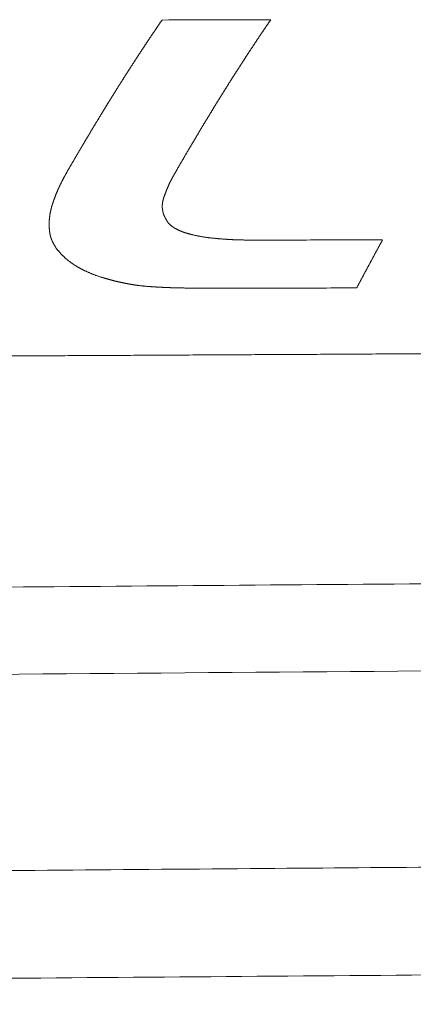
# Model space of a CAD drawing. Header units: millimetres. Extents: x 0 to 594, y 0 to 420.
# Tile 29 of 256: x 228.36 to 232.89, y 48.97 to 60.31. Entities that reach past the tile are written whole.
import ezdxf

# ---------------------------------------------------------------- set-up
doc = ezdxf.new("R2010")
doc.units = ezdxf.units.MM
doc.layers.add('1', color=7, linetype='Continuous', true_color=0xffffff)

msp = doc.modelspace()

# ---------------------------------------------------------------- linework, layer by layer
at = {"layer": '1', "color": 155, "linetype": 'Continuous', "lineweight": 13}
for points, knots in [([(229.998, 60.304), (229.996, 60.301), (229.992, 60.296), (229.986, 60.287), (229.98, 60.278), (229.974, 60.27), (229.968, 60.261), (229.962, 60.252), (229.956, 60.243), (229.95, 60.235), (229.944, 60.226), (229.938, 60.217), (229.932, 60.208), (229.926, 60.2), (229.921, 60.191), (229.915, 60.182), (229.909, 60.173), (229.903, 60.164), (229.897, 60.156), (229.891, 60.147), (229.885, 60.138), (229.879, 60.129), (229.873, 60.12), (229.867, 60.111), (229.861, 60.102), (229.855, 60.094), (229.849, 60.085), (229.843, 60.076), (229.837, 60.067), (229.831, 60.058), (229.825, 60.049), (229.819, 60.04), (229.813, 60.031), (229.807, 60.022), (229.801, 60.013), (229.796, 60.004), (229.79, 59.995), (229.784, 59.986), (229.778, 59.977), (229.772, 59.968), (229.766, 59.959), (229.76, 59.95), (229.754, 59.941), (229.748, 59.932), (229.742, 59.923), (229.736, 59.914), (229.73, 59.905), (229.724, 59.896), (229.718, 59.886), (229.712, 59.877), (229.706, 59.868), (229.7, 59.859), (229.694, 59.85), (229.688, 59.841), (229.683, 59.832), (229.677, 59.822), (229.671, 59.813), (229.665, 59.804), (229.659, 59.795), (229.653, 59.786), (229.647, 59.776), (229.641, 59.767), (229.635, 59.758), (229.629, 59.749), (229.623, 59.739), (229.617, 59.73), (229.611, 59.721), (229.605, 59.712), (229.599, 59.702), (229.593, 59.693), (229.587, 59.684), (229.581, 59.674), (229.575, 59.665), (229.57, 59.656), (229.564, 59.646), (229.558, 59.637), (229.552, 59.628), (229.546, 59.618), (229.54, 59.609), (229.534, 59.6), (229.528, 59.59), (229.522, 59.581), (229.516, 59.571), (229.51, 59.562), (229.504, 59.553), (229.498, 59.543), (229.492, 59.534), (229.486, 59.524), (229.48, 59.515), (229.474, 59.505), (229.468, 59.496), (229.463, 59.486), (229.457, 59.477), (229.451, 59.467), (229.445, 59.458), (229.439, 59.448), (229.433, 59.439), (229.427, 59.429), (229.421, 59.42), (229.415, 59.41), (229.409, 59.401), (229.403, 59.391), (229.397, 59.381), (229.391, 59.372), (229.385, 59.362), (229.379, 59.353), (229.373, 59.343), (229.367, 59.333), (229.362, 59.324), (229.356, 59.314), (229.35, 59.305), (229.344, 59.295), (229.338, 59.285), (229.332, 59.275), (229.326, 59.266), (229.32, 59.256), (229.314, 59.246), (229.308, 59.237), (229.302, 59.227), (229.296, 59.217), (229.29, 59.207), (229.284, 59.198), (229.278, 59.188), (229.272, 59.178), (229.267, 59.168), (229.261, 59.159), (229.255, 59.149), (229.249, 59.139), (229.243, 59.129), (229.237, 59.119), (229.231, 59.11), (229.225, 59.1), (229.219, 59.09), (229.213, 59.08), (229.207, 59.07), (229.201, 59.06), (229.195, 59.05), (229.189, 59.041), (229.183, 59.031), (229.177, 59.021), (229.172, 59.011), (229.166, 59.001), (229.16, 58.991), (229.154, 58.981), (229.148, 58.971), (229.142, 58.961), (229.136, 58.951), (229.13, 58.941), (229.124, 58.931), (229.118, 58.921), (229.112, 58.911), (229.106, 58.901), (229.1, 58.891), (229.094, 58.881), (229.088, 58.871), (229.082, 58.861), (229.077, 58.851), (229.071, 58.841), (229.065, 58.831), (229.059, 58.821), (229.053, 58.811), (229.047, 58.801), (229.041, 58.791), (229.035, 58.781), (229.029, 58.771), (229.023, 58.76), (229.017, 58.75), (229.011, 58.74), (229.005, 58.73), (228.999, 58.72), (228.993, 58.71), (228.988, 58.7), (228.982, 58.689), (228.976, 58.679), (228.97, 58.669), (228.964, 58.659), (228.958, 58.649), (228.952, 58.638), (228.946, 58.628), (228.94, 58.618), (228.934, 58.608), (228.928, 58.597), (228.922, 58.587), (228.916, 58.577), (228.91, 58.567), (228.906, 58.56), (228.904, 58.556)], [0, 0, 0, 0, 0.005435, 0.010869, 0.016304, 0.021739, 0.027173, 0.032608, 0.038042, 0.043477, 0.048911, 0.054345, 0.05978, 0.065214, 0.070648, 0.076083, 0.081517, 0.086951, 0.092385, 0.09782, 0.103254, 0.108688, 0.114123, 0.119557, 0.124992, 0.130426, 0.13586, 0.141295, 0.146729, 0.152164, 0.157599, 0.163033, 0.168468, 0.173903, 0.179338, 0.184773, 0.190208, 0.195643, 0.201078, 0.206514, 0.211949, 0.217384, 0.22282, 0.228256, 0.233692, 0.239128, 0.244564, 0.25, 0.255436, 0.260873, 0.266309, 0.271746, 0.277183, 0.28262, 0.288058, 0.293496, 0.298934, 0.304372, 0.309811, 0.31525, 0.320689, 0.326128, 0.331566, 0.337004, 0.342441, 0.347878, 0.353314, 0.35875, 0.364186, 0.369621, 0.375056, 0.38049, 0.385924, 0.391358, 0.396791, 0.402224, 0.407657, 0.41309, 0.418523, 0.423955, 0.429387, 0.434819, 0.440251, 0.445683, 0.451115, 0.456546, 0.461978, 0.46741, 0.472841, 0.478273, 0.483704, 0.489136, 0.494568, 0.5, 0.505432, 0.510864, 0.516296, 0.521729, 0.527161, 0.532594, 0.538027, 0.543459, 0.548892, 0.554325, 0.559759, 0.565192, 0.570625, 0.576059, 0.581492, 0.586926, 0.592359, 0.597793, 0.603227, 0.608661, 0.614095, 0.619529, 0.624964, 0.630398, 0.635832, 0.641267, 0.646701, 0.652136, 0.65757, 0.663005, 0.66844, 0.673875, 0.67931, 0.684745, 0.69018, 0.695615, 0.70105, 0.706485, 0.71192, 0.717355, 0.722791, 0.728226, 0.733661, 0.739097, 0.744532, 0.749968, 0.755403, 0.760839, 0.766274, 0.77171, 0.777145, 0.782581, 0.788017, 0.793452, 0.798888, 0.804324, 0.809759, 0.815195, 0.820631, 0.826066, 0.831502, 0.836938, 0.842374, 0.847809, 0.853245, 0.858681, 0.864116, 0.869552, 0.874988, 0.880423, 0.885859, 0.891295, 0.89673, 0.902166, 0.907601, 0.913037, 0.918472, 0.923908, 0.929343, 0.934779, 0.940214, 0.945649, 0.951085, 0.95652, 0.961955, 0.96739, 0.972825, 0.97826, 0.983695, 0.98913, 0.994565, 1, 1, 1, 1]), ([(230.237, 58.698), (230.239, 58.701), (230.243, 58.707), (230.249, 58.717), (230.255, 58.727), (230.26, 58.737), (230.266, 58.747), (230.272, 58.756), (230.277, 58.766), (230.283, 58.776), (230.289, 58.786), (230.295, 58.795), (230.3, 58.805), (230.306, 58.815), (230.312, 58.824), (230.317, 58.834), (230.323, 58.844), (230.329, 58.853), (230.335, 58.863), (230.34, 58.873), (230.346, 58.882), (230.352, 58.892), (230.357, 58.902), (230.363, 58.911), (230.369, 58.921), (230.375, 58.931), (230.38, 58.94), (230.386, 58.95), (230.392, 58.959), (230.397, 58.969), (230.403, 58.979), (230.409, 58.988), (230.415, 58.998), (230.42, 59.007), (230.426, 59.017), (230.432, 59.026), (230.437, 59.036), (230.443, 59.046), (230.449, 59.055), (230.455, 59.065), (230.46, 59.074), (230.466, 59.084), (230.472, 59.093), (230.477, 59.103), (230.483, 59.112), (230.489, 59.122), (230.495, 59.131), (230.5, 59.14), (230.506, 59.15), (230.512, 59.159), (230.517, 59.169), (230.523, 59.178), (230.529, 59.188), (230.535, 59.197), (230.54, 59.206), (230.546, 59.216), (230.552, 59.225), (230.557, 59.235), (230.563, 59.244), (230.569, 59.253), (230.575, 59.263), (230.58, 59.272), (230.586, 59.281), (230.592, 59.291), (230.597, 59.3), (230.603, 59.309), (230.609, 59.319), (230.615, 59.328), (230.62, 59.337), (230.626, 59.346), (230.632, 59.356), (230.637, 59.365), (230.643, 59.374), (230.649, 59.383), (230.655, 59.393), (230.66, 59.402), (230.666, 59.411), (230.672, 59.42), (230.678, 59.43), (230.683, 59.439), (230.689, 59.448), (230.695, 59.457), (230.7, 59.466), (230.706, 59.475), (230.712, 59.485), (230.718, 59.494), (230.723, 59.503), (230.729, 59.512), (230.735, 59.521), (230.74, 59.53), (230.746, 59.539), (230.752, 59.548), (230.758, 59.557), (230.763, 59.567), (230.769, 59.576), (230.775, 59.585), (230.78, 59.594), (230.786, 59.603), (230.792, 59.612), (230.798, 59.621), (230.803, 59.63), (230.809, 59.639), (230.815, 59.648), (230.821, 59.657), (230.826, 59.666), (230.832, 59.675), (230.838, 59.684), (230.843, 59.693), (230.849, 59.702), (230.855, 59.711), (230.861, 59.72), (230.866, 59.729), (230.872, 59.738), (230.878, 59.746), (230.884, 59.755), (230.889, 59.764), (230.895, 59.773), (230.901, 59.782), (230.906, 59.791), (230.912, 59.8), (230.918, 59.809), (230.924, 59.818), (230.929, 59.826), (230.935, 59.835), (230.941, 59.844), (230.946, 59.853), (230.952, 59.862), (230.958, 59.87), (230.964, 59.879), (230.969, 59.888), (230.975, 59.897), (230.981, 59.906), (230.987, 59.914), (230.992, 59.923), (230.998, 59.932), (231.004, 59.941), (231.009, 59.949), (231.015, 59.958), (231.021, 59.967), (231.027, 59.975), (231.032, 59.984), (231.038, 59.993), (231.044, 60.001), (231.05, 60.01), (231.055, 60.019), (231.061, 60.027), (231.067, 60.036), (231.072, 60.045), (231.078, 60.053), (231.084, 60.062), (231.09, 60.071), (231.095, 60.079), (231.101, 60.088), (231.107, 60.096), (231.113, 60.105), (231.118, 60.113), (231.124, 60.122), (231.13, 60.13), (231.135, 60.139), (231.141, 60.148), (231.147, 60.156), (231.153, 60.165), (231.158, 60.173), (231.164, 60.182), (231.17, 60.19), (231.176, 60.198), (231.181, 60.207), (231.187, 60.215), (231.193, 60.224), (231.198, 60.232), (231.204, 60.241), (231.21, 60.249), (231.216, 60.257), (231.221, 60.266), (231.227, 60.274), (231.233, 60.283), (231.239, 60.291), (231.244, 60.299), (231.248, 60.305), (231.25, 60.308)], [0, 0, 0, 0, 0.00565, 0.0113, 0.016949, 0.022599, 0.028249, 0.033899, 0.039549, 0.045199, 0.05085, 0.0565, 0.06215, 0.0678, 0.073451, 0.079101, 0.084751, 0.090402, 0.096052, 0.101703, 0.107353, 0.113003, 0.118654, 0.124304, 0.129955, 0.135606, 0.141256, 0.146907, 0.152557, 0.158208, 0.163858, 0.169509, 0.17516, 0.18081, 0.186461, 0.192111, 0.197762, 0.203412, 0.209063, 0.214713, 0.220364, 0.226014, 0.231665, 0.237315, 0.242966, 0.248616, 0.254267, 0.259917, 0.265567, 0.271217, 0.276868, 0.282518, 0.288168, 0.293818, 0.299468, 0.305118, 0.310768, 0.316418, 0.322068, 0.327718, 0.333367, 0.339017, 0.344667, 0.350316, 0.355966, 0.361615, 0.367265, 0.372914, 0.378563, 0.384212, 0.389861, 0.39551, 0.401159, 0.406808, 0.412457, 0.418105, 0.423754, 0.429402, 0.435051, 0.440699, 0.446347, 0.451995, 0.457643, 0.463291, 0.468939, 0.474587, 0.480234, 0.485882, 0.491529, 0.497176, 0.502824, 0.508471, 0.514118, 0.519764, 0.525411, 0.531058, 0.536705, 0.542352, 0.547999, 0.553646, 0.559293, 0.56494, 0.570587, 0.576235, 0.581882, 0.58753, 0.593178, 0.598827, 0.604475, 0.610124, 0.615773, 0.621423, 0.627073, 0.632723, 0.638374, 0.644025, 0.649677, 0.655329, 0.660981, 0.666634, 0.672288, 0.677942, 0.683595, 0.689248, 0.6949, 0.700552, 0.706204, 0.711856, 0.717508, 0.723159, 0.72881, 0.734461, 0.740112, 0.745762, 0.751413, 0.757063, 0.762714, 0.768364, 0.774014, 0.779665, 0.785315, 0.790965, 0.796615, 0.802265, 0.807915, 0.813565, 0.819215, 0.824864, 0.830514, 0.836164, 0.841814, 0.847463, 0.853113, 0.858762, 0.864412, 0.870061, 0.875711, 0.88136, 0.88701, 0.892659, 0.898309, 0.903958, 0.909608, 0.915257, 0.920907, 0.926556, 0.932205, 0.937855, 0.943504, 0.949154, 0.954803, 0.960453, 0.966102, 0.971752, 0.977401, 0.983051, 0.988701, 0.99435, 1, 1, 1, 1]), ([(230.124, 58.501), (230.126, 58.504), (230.13, 58.511), (230.136, 58.522), (230.142, 58.532), (230.148, 58.543), (230.154, 58.553), (230.16, 58.563), (230.166, 58.574), (230.172, 58.584), (230.177, 58.595), (230.183, 58.605), (230.189, 58.615), (230.195, 58.626), (230.201, 58.636), (230.207, 58.646), (230.213, 58.657), (230.219, 58.667), (230.225, 58.677), (230.231, 58.687), (230.235, 58.694), (230.237, 58.698)], [0, 0, 0, 0, 0.052631, 0.105263, 0.157894, 0.210526, 0.263158, 0.315789, 0.368421, 0.421053, 0.473684, 0.526316, 0.578948, 0.631579, 0.684211, 0.736842, 0.789474, 0.842106, 0.894737, 0.947369, 1, 1, 1, 1]), ([(228.904, 58.556), (228.904, 58.555), (228.902, 58.552), (228.899, 58.547), (228.897, 58.543), (228.894, 58.538), (228.891, 58.533), (228.889, 58.529), (228.886, 58.524), (228.884, 58.519), (228.881, 58.515), (228.878, 58.51), (228.876, 58.505), (228.873, 58.501), (228.871, 58.496), (228.868, 58.491), (228.866, 58.487), (228.863, 58.482), (228.861, 58.477), (228.858, 58.472), (228.856, 58.468), (228.853, 58.463), (228.851, 58.458), (228.848, 58.454), (228.846, 58.449), (228.844, 58.444), (228.841, 58.439), (228.839, 58.435), (228.836, 58.43), (228.834, 58.425), (228.832, 58.42), (228.829, 58.415), (228.827, 58.411), (228.825, 58.406), (228.822, 58.401), (228.82, 58.396), (228.818, 58.391), (228.816, 58.387), (228.813, 58.382), (228.811, 58.377), (228.809, 58.372), (228.807, 58.367), (228.804, 58.362), (228.802, 58.358), (228.8, 58.353), (228.798, 58.348), (228.796, 58.343), (228.794, 58.338), (228.792, 58.333), (228.789, 58.328), (228.787, 58.323), (228.785, 58.319), (228.783, 58.314), (228.781, 58.309), (228.779, 58.304), (228.777, 58.299), (228.775, 58.294), (228.773, 58.289), (228.771, 58.284), (228.769, 58.279), (228.767, 58.274), (228.766, 58.269), (228.764, 58.264), (228.762, 58.259), (228.76, 58.254), (228.758, 58.249), (228.756, 58.244), (228.755, 58.239), (228.753, 58.234), (228.751, 58.229), (228.749, 58.224), (228.748, 58.219), (228.746, 58.214), (228.744, 58.209), (228.742, 58.204), (228.741, 58.199), (228.74, 58.196), (228.739, 58.194)], [0, 0, 0, 0, 0.013331, 0.026661, 0.039992, 0.053322, 0.066653, 0.079983, 0.093314, 0.106644, 0.119975, 0.133305, 0.146636, 0.159966, 0.173297, 0.186627, 0.199958, 0.213289, 0.22662, 0.239951, 0.253282, 0.266613, 0.279944, 0.293276, 0.306607, 0.319939, 0.333271, 0.346604, 0.359936, 0.373269, 0.386603, 0.399936, 0.41327, 0.426604, 0.439939, 0.453274, 0.466609, 0.479945, 0.493282, 0.506619, 0.519956, 0.533294, 0.546632, 0.55997, 0.573309, 0.586647, 0.599985, 0.613324, 0.626661, 0.639999, 0.653336, 0.666673, 0.68001, 0.693346, 0.706681, 0.720016, 0.733351, 0.746685, 0.760018, 0.773351, 0.786684, 0.800017, 0.813349, 0.826681, 0.840014, 0.853346, 0.866678, 0.88001, 0.893343, 0.906675, 0.920007, 0.93334, 0.946672, 0.960004, 0.973336, 0.986668, 1, 1, 1, 1]), ([(230.023, 58.274), (230.024, 58.276), (230.025, 58.28), (230.027, 58.286), (230.029, 58.292), (230.032, 58.297), (230.034, 58.303), (230.036, 58.309), (230.038, 58.315), (230.041, 58.32), (230.043, 58.326), (230.045, 58.332), (230.047, 58.338), (230.05, 58.344), (230.052, 58.349), (230.054, 58.355), (230.057, 58.361), (230.059, 58.367), (230.062, 58.372), (230.064, 58.378), (230.066, 58.384), (230.069, 58.389), (230.071, 58.395), (230.074, 58.401), (230.076, 58.406), (230.079, 58.412), (230.081, 58.418), (230.084, 58.423), (230.087, 58.429), (230.089, 58.435), (230.092, 58.44), (230.095, 58.446), (230.097, 58.451), (230.1, 58.457), (230.103, 58.463), (230.106, 58.468), (230.109, 58.474), (230.112, 58.479), (230.115, 58.485), (230.118, 58.49), (230.121, 58.496), (230.123, 58.499), (230.124, 58.501)], [0, 0, 0, 0, 0.024991, 0.049983, 0.074975, 0.099968, 0.124962, 0.149957, 0.174952, 0.199948, 0.224945, 0.249942, 0.274941, 0.29994, 0.32494, 0.34994, 0.374942, 0.399944, 0.424948, 0.449953, 0.474959, 0.499967, 0.524976, 0.549986, 0.574995, 0.600005, 0.625013, 0.650019, 0.675024, 0.700027, 0.725028, 0.750026, 0.775023, 0.800019, 0.825015, 0.85001, 0.875006, 0.900003, 0.925, 0.949999, 0.974999, 1, 1, 1, 1]), ([(228.739, 58.194), (228.739, 58.193), (228.738, 58.19), (228.736, 58.185), (228.735, 58.18), (228.733, 58.176), (228.732, 58.171), (228.73, 58.166), (228.729, 58.162), (228.728, 58.157), (228.726, 58.153), (228.725, 58.148), (228.724, 58.143), (228.723, 58.139), (228.721, 58.134), (228.72, 58.129), (228.719, 58.124), (228.718, 58.12), (228.717, 58.115), (228.716, 58.11), (228.715, 58.106), (228.714, 58.101), (228.713, 58.096), (228.712, 58.092), (228.711, 58.087), (228.71, 58.082), (228.709, 58.077), (228.708, 58.073), (228.707, 58.068), (228.707, 58.063), (228.706, 58.058), (228.705, 58.053), (228.705, 58.049), (228.704, 58.044), (228.703, 58.039), (228.703, 58.034), (228.702, 58.03), (228.702, 58.025), (228.701, 58.02), (228.701, 58.015), (228.7, 58.01), (228.7, 58.006), (228.699, 58.001), (228.699, 57.996), (228.699, 57.991), (228.698, 57.986), (228.698, 57.981), (228.698, 57.977), (228.698, 57.972), (228.698, 57.967), (228.697, 57.962), (228.697, 57.957), (228.697, 57.952), (228.697, 57.948), (228.697, 57.942), (228.698, 57.935), (228.698, 57.927), (228.698, 57.919), (228.699, 57.912), (228.699, 57.904), (228.7, 57.896), (228.701, 57.888), (228.701, 57.881), (228.702, 57.873), (228.703, 57.865), (228.704, 57.86), (228.704, 57.857)], [0, 0, 0, 0, 0.014141, 0.028286, 0.042435, 0.056588, 0.070742, 0.084899, 0.099056, 0.113215, 0.127373, 0.141531, 0.155689, 0.169846, 0.184001, 0.198155, 0.212307, 0.226457, 0.240606, 0.254752, 0.268897, 0.283041, 0.297183, 0.311325, 0.325467, 0.339609, 0.353752, 0.367895, 0.382039, 0.396184, 0.410331, 0.424478, 0.438627, 0.452778, 0.46693, 0.481083, 0.495239, 0.509395, 0.523553, 0.537712, 0.55187, 0.566029, 0.580188, 0.594346, 0.608503, 0.62266, 0.636815, 0.650969, 0.665122, 0.679273, 0.693424, 0.707573, 0.721722, 0.735871, 0.750019, 0.772743, 0.795468, 0.818195, 0.840925, 0.863656, 0.886388, 0.909119, 0.931848, 0.954573, 0.977291, 1, 1, 1, 1]), ([(230.043, 58.009), (230.043, 58.011), (230.041, 58.013), (230.039, 58.017), (230.037, 58.02), (230.035, 58.024), (230.033, 58.027), (230.031, 58.031), (230.03, 58.034), (230.028, 58.038), (230.026, 58.042), (230.024, 58.045), (230.023, 58.049), (230.021, 58.053), (230.02, 58.056), (230.018, 58.06), (230.017, 58.064), (230.016, 58.068), (230.014, 58.071), (230.013, 58.075), (230.012, 58.079), (230.011, 58.083), (230.01, 58.086), (230.009, 58.09), (230.008, 58.094), (230.007, 58.098), (230.006, 58.102), (230.006, 58.106), (230.005, 58.109), (230.004, 58.113), (230.004, 58.117), (230.003, 58.121), (230.003, 58.125), (230.002, 58.129), (230.002, 58.133), (230.001, 58.136), (230.001, 58.142), (230.001, 58.148), (230.001, 58.156), (230.001, 58.163), (230.001, 58.171), (230.001, 58.178), (230.002, 58.186), (230.002, 58.193), (230.003, 58.201), (230.005, 58.208), (230.006, 58.216), (230.008, 58.223), (230.009, 58.23), (230.011, 58.238), (230.014, 58.245), (230.016, 58.252), (230.018, 58.26), (230.02, 58.267), (230.022, 58.272), (230.023, 58.274)], [0, 0, 0, 0, 0.014236, 0.028513, 0.042824, 0.057158, 0.071507, 0.085863, 0.100217, 0.114562, 0.128892, 0.143202, 0.157496, 0.171774, 0.18604, 0.200295, 0.214543, 0.228784, 0.243022, 0.257259, 0.271495, 0.285732, 0.299972, 0.314213, 0.328458, 0.342706, 0.356958, 0.371215, 0.385477, 0.399744, 0.414016, 0.428293, 0.442576, 0.456864, 0.471157, 0.485456, 0.499759, 0.527582, 0.555415, 0.583254, 0.611093, 0.638927, 0.666753, 0.694568, 0.722369, 0.750154, 0.777925, 0.80569, 0.833454, 0.861221, 0.88899, 0.916759, 0.944522, 0.972272, 1, 1, 1, 1]), ([(230.354, 57.83), (230.352, 57.83), (230.348, 57.831), (230.342, 57.833), (230.336, 57.834), (230.33, 57.836), (230.325, 57.837), (230.319, 57.839), (230.313, 57.84), (230.307, 57.842), (230.301, 57.843), (230.296, 57.845), (230.29, 57.847), (230.284, 57.848), (230.278, 57.85), (230.273, 57.852), (230.267, 57.853), (230.261, 57.855), (230.256, 57.857), (230.25, 57.859), (230.244, 57.861), (230.239, 57.863), (230.233, 57.865), (230.228, 57.867), (230.222, 57.87), (230.217, 57.872), (230.211, 57.874), (230.206, 57.876), (230.2, 57.879), (230.195, 57.881), (230.19, 57.884), (230.184, 57.886), (230.179, 57.889), (230.174, 57.891), (230.169, 57.894), (230.163, 57.897), (230.158, 57.899), (230.153, 57.902), (230.148, 57.905), (230.143, 57.908), (230.138, 57.911), (230.133, 57.914), (230.129, 57.917), (230.124, 57.92), (230.12, 57.923), (230.116, 57.926), (230.112, 57.929), (230.107, 57.932), (230.103, 57.936), (230.099, 57.939), (230.095, 57.942), (230.091, 57.946), (230.088, 57.949), (230.084, 57.953), (230.08, 57.957), (230.077, 57.96), (230.073, 57.964), (230.07, 57.968), (230.067, 57.972), (230.064, 57.976), (230.061, 57.98), (230.058, 57.984), (230.055, 57.988), (230.053, 57.992), (230.05, 57.997), (230.048, 58.001), (230.046, 58.005), (230.044, 58.008), (230.043, 58.009)], [0, 0, 0, 0, 0.01565, 0.031295, 0.046932, 0.062564, 0.078191, 0.093812, 0.109429, 0.125041, 0.14065, 0.156257, 0.171863, 0.187468, 0.203074, 0.218682, 0.234294, 0.249912, 0.265537, 0.281169, 0.296805, 0.312446, 0.32809, 0.343737, 0.359384, 0.375033, 0.390681, 0.406328, 0.421973, 0.437617, 0.453258, 0.468896, 0.484531, 0.500163, 0.515791, 0.531415, 0.547033, 0.562645, 0.57825, 0.593849, 0.60944, 0.625026, 0.639408, 0.653787, 0.668166, 0.682548, 0.696937, 0.711336, 0.72575, 0.740184, 0.754643, 0.769128, 0.783628, 0.798134, 0.812637, 0.827128, 0.8416, 0.856046, 0.87046, 0.884839, 0.899192, 0.913534, 0.927879, 0.942239, 0.956623, 0.971041, 0.985498, 1, 1, 1, 1]), ([(228.704, 57.857), (228.704, 57.856), (228.705, 57.853), (228.706, 57.849), (228.706, 57.844), (228.707, 57.84), (228.708, 57.836), (228.709, 57.832), (228.71, 57.827), (228.711, 57.823), (228.712, 57.819), (228.713, 57.815), (228.714, 57.811), (228.715, 57.806), (228.716, 57.802), (228.718, 57.798), (228.719, 57.794), (228.72, 57.79), (228.722, 57.786), (228.723, 57.781), (228.725, 57.777), (228.726, 57.773), (228.728, 57.769), (228.73, 57.765), (228.732, 57.761), (228.733, 57.757), (228.735, 57.753), (228.737, 57.749), (228.739, 57.745), (228.741, 57.741), (228.743, 57.737), (228.745, 57.733), (228.747, 57.729), (228.749, 57.725), (228.751, 57.721), (228.754, 57.717), (228.756, 57.714), (228.758, 57.71), (228.761, 57.706), (228.763, 57.702), (228.765, 57.698), (228.769, 57.693), (228.773, 57.686), (228.778, 57.678), (228.784, 57.671), (228.789, 57.663), (228.795, 57.655), (228.801, 57.648), (228.807, 57.64), (228.814, 57.633), (228.82, 57.625), (228.827, 57.618), (228.833, 57.611), (228.84, 57.604), (228.847, 57.597), (228.854, 57.59), (228.861, 57.583), (228.869, 57.577), (228.876, 57.57), (228.883, 57.563), (228.888, 57.559), (228.891, 57.557)], [0, 0, 0, 0, 0.012473, 0.024968, 0.037481, 0.050008, 0.062543, 0.075083, 0.087624, 0.100163, 0.112696, 0.12522, 0.137734, 0.150238, 0.162734, 0.175223, 0.187706, 0.200185, 0.21266, 0.225132, 0.237603, 0.250074, 0.262545, 0.275017, 0.28749, 0.299966, 0.312443, 0.324922, 0.337405, 0.34989, 0.362378, 0.374869, 0.387362, 0.399859, 0.412359, 0.424861, 0.437366, 0.449873, 0.462382, 0.474893, 0.487405, 0.499917, 0.52626, 0.552603, 0.578943, 0.60528, 0.631612, 0.657939, 0.68426, 0.710577, 0.73689, 0.7632, 0.789511, 0.815825, 0.842144, 0.868465, 0.894788, 0.921108, 0.947421, 0.973721, 1, 1, 1, 1]), ([(231.059, 57.77), (231.056, 57.77), (231.048, 57.77), (231.037, 57.77), (231.026, 57.77), (231.015, 57.77), (231.004, 57.77), (230.993, 57.77), (230.982, 57.77), (230.971, 57.77), (230.959, 57.77), (230.948, 57.77), (230.937, 57.771), (230.926, 57.771), (230.915, 57.771), (230.904, 57.771), (230.893, 57.772), (230.882, 57.772), (230.871, 57.772), (230.86, 57.773), (230.848, 57.773), (230.837, 57.773), (230.826, 57.774), (230.815, 57.774), (230.804, 57.775), (230.793, 57.776), (230.782, 57.776), (230.771, 57.777), (230.76, 57.777), (230.749, 57.778), (230.737, 57.779), (230.726, 57.779), (230.715, 57.78), (230.704, 57.781), (230.693, 57.782), (230.682, 57.783), (230.671, 57.784), (230.66, 57.785), (230.649, 57.786), (230.638, 57.787), (230.627, 57.788), (230.615, 57.789), (230.603, 57.79), (230.591, 57.791), (230.578, 57.792), (230.565, 57.794), (230.553, 57.795), (230.54, 57.797), (230.528, 57.798), (230.515, 57.8), (230.503, 57.802), (230.49, 57.804), (230.478, 57.805), (230.465, 57.807), (230.453, 57.81), (230.44, 57.812), (230.428, 57.814), (230.415, 57.816), (230.403, 57.819), (230.391, 57.821), (230.378, 57.824), (230.366, 57.827), (230.358, 57.829), (230.354, 57.83)], [0, 0, 0, 0, 0.015627, 0.031252, 0.046876, 0.062498, 0.07812, 0.093741, 0.109362, 0.124982, 0.140602, 0.156222, 0.171842, 0.187463, 0.203085, 0.218708, 0.234332, 0.249958, 0.265586, 0.281216, 0.296847, 0.31248, 0.328113, 0.343747, 0.35938, 0.375014, 0.390647, 0.40628, 0.421911, 0.437541, 0.453169, 0.468795, 0.484419, 0.50004, 0.515658, 0.531273, 0.546887, 0.562499, 0.578111, 0.593722, 0.609333, 0.624946, 0.64279, 0.660637, 0.678487, 0.696341, 0.7142, 0.732065, 0.749937, 0.767816, 0.785699, 0.803583, 0.821465, 0.839342, 0.857211, 0.875071, 0.892921, 0.910764, 0.928605, 0.946446, 0.96429, 0.982141, 1, 1, 1, 1]), ([(232.24, 57.218), (232.242, 57.222), (232.245, 57.229), (232.251, 57.239), (232.257, 57.25), (232.262, 57.26), (232.268, 57.271), (232.273, 57.282), (232.279, 57.292), (232.285, 57.303), (232.29, 57.313), (232.296, 57.324), (232.302, 57.334), (232.307, 57.345), (232.313, 57.355), (232.318, 57.366), (232.324, 57.377), (232.33, 57.387), (232.335, 57.398), (232.341, 57.408), (232.347, 57.419), (232.352, 57.429), (232.358, 57.44), (232.363, 57.45), (232.369, 57.461), (232.375, 57.471), (232.38, 57.481), (232.386, 57.492), (232.392, 57.502), (232.397, 57.513), (232.403, 57.523), (232.408, 57.534), (232.414, 57.544), (232.42, 57.555), (232.425, 57.565), (232.431, 57.575), (232.437, 57.586), (232.442, 57.596), (232.448, 57.607), (232.453, 57.617), (232.459, 57.627), (232.465, 57.638), (232.47, 57.648), (232.476, 57.658), (232.482, 57.669), (232.487, 57.679), (232.493, 57.69), (232.498, 57.7), (232.504, 57.71), (232.51, 57.721), (232.515, 57.731), (232.521, 57.741), (232.527, 57.751), (232.532, 57.762), (232.536, 57.769), (232.538, 57.772)], [0, 0, 0, 0, 0.018868, 0.037736, 0.056604, 0.075472, 0.09434, 0.113208, 0.132075, 0.150943, 0.169811, 0.188679, 0.207547, 0.226415, 0.245283, 0.264151, 0.283019, 0.301887, 0.320755, 0.339623, 0.358491, 0.377359, 0.396226, 0.415094, 0.433962, 0.45283, 0.471698, 0.490566, 0.509434, 0.528302, 0.54717, 0.566038, 0.584906, 0.603774, 0.622642, 0.641509, 0.660377, 0.679245, 0.698113, 0.716981, 0.735849, 0.754717, 0.773585, 0.792453, 0.811321, 0.830189, 0.849057, 0.867925, 0.886792, 0.90566, 0.924528, 0.943396, 0.962264, 0.981132, 1, 1, 1, 1]), ([(228.891, 57.557), (228.892, 57.556), (228.895, 57.553), (228.9, 57.549), (228.904, 57.545), (228.909, 57.542), (228.913, 57.538), (228.918, 57.534), (228.923, 57.53), (228.927, 57.527), (228.932, 57.523), (228.937, 57.519), (228.942, 57.516), (228.947, 57.512), (228.951, 57.509), (228.956, 57.505), (228.961, 57.502), (228.966, 57.498), (228.971, 57.495), (228.976, 57.491), (228.981, 57.488), (228.986, 57.485), (228.991, 57.481), (228.996, 57.478), (229.002, 57.475), (229.007, 57.472), (229.012, 57.469), (229.017, 57.465), (229.022, 57.462), (229.028, 57.459), (229.033, 57.456), (229.038, 57.453), (229.044, 57.45), (229.049, 57.447), (229.054, 57.444), (229.06, 57.442), (229.065, 57.439), (229.071, 57.436), (229.076, 57.433), (229.082, 57.43), (229.087, 57.427), (229.095, 57.424), (229.104, 57.419), (229.116, 57.413), (229.128, 57.408), (229.139, 57.402), (229.151, 57.397), (229.163, 57.392), (229.175, 57.387), (229.187, 57.382), (229.199, 57.377), (229.212, 57.372), (229.224, 57.368), (229.236, 57.363), (229.249, 57.359), (229.261, 57.355), (229.274, 57.35), (229.286, 57.346), (229.299, 57.342), (229.311, 57.338), (229.32, 57.336), (229.324, 57.334)], [0, 0, 0, 0, 0.01249, 0.024986, 0.037489, 0.049995, 0.062503, 0.075013, 0.087523, 0.100032, 0.11254, 0.125044, 0.137546, 0.150045, 0.162542, 0.175038, 0.187532, 0.200025, 0.212518, 0.225011, 0.237504, 0.249997, 0.262491, 0.274986, 0.287481, 0.299978, 0.312476, 0.324976, 0.337477, 0.349979, 0.362482, 0.374987, 0.387493, 0.4, 0.412508, 0.425016, 0.437524, 0.450033, 0.462542, 0.475049, 0.487556, 0.500062, 0.526385, 0.5527, 0.57901, 0.605313, 0.631613, 0.65791, 0.684206, 0.710503, 0.736804, 0.763111, 0.789425, 0.815747, 0.842075, 0.868406, 0.894739, 0.921068, 0.947391, 0.973704, 1, 1, 1, 1]), ([(229.324, 57.334), (229.326, 57.334), (229.331, 57.332), (229.338, 57.33), (229.346, 57.328), (229.353, 57.326), (229.36, 57.324), (229.368, 57.322), (229.375, 57.32), (229.382, 57.318), (229.389, 57.316), (229.397, 57.314), (229.404, 57.312), (229.411, 57.31), (229.419, 57.308), (229.426, 57.306), (229.433, 57.304), (229.441, 57.302), (229.448, 57.3), (229.456, 57.298), (229.463, 57.297), (229.47, 57.295), (229.478, 57.293), (229.485, 57.291), (229.493, 57.29), (229.5, 57.288), (229.507, 57.286), (229.515, 57.285), (229.522, 57.283), (229.53, 57.281), (229.537, 57.28), (229.545, 57.278), (229.552, 57.277), (229.56, 57.275), (229.567, 57.274), (229.575, 57.272), (229.582, 57.271), (229.589, 57.269), (229.597, 57.268), (229.604, 57.267), (229.612, 57.265), (229.619, 57.264), (229.627, 57.262), (229.635, 57.261), (229.642, 57.26), (229.65, 57.258), (229.657, 57.257), (229.665, 57.256), (229.672, 57.255), (229.68, 57.254), (229.687, 57.252), (229.695, 57.251), (229.702, 57.25), (229.71, 57.249), (229.719, 57.248), (229.73, 57.247), (229.742, 57.245), (229.754, 57.244), (229.766, 57.242), (229.779, 57.241), (229.791, 57.24), (229.803, 57.239), (229.815, 57.238), (229.828, 57.236), (229.84, 57.235), (229.848, 57.235), (229.852, 57.235)], [0, 0, 0, 0, 0.014147, 0.028295, 0.042446, 0.056598, 0.070751, 0.084904, 0.099059, 0.113213, 0.127368, 0.141523, 0.155677, 0.169832, 0.183985, 0.198138, 0.212289, 0.22644, 0.24059, 0.254739, 0.268887, 0.283034, 0.29718, 0.311326, 0.325472, 0.339618, 0.353764, 0.36791, 0.382057, 0.396204, 0.410351, 0.424499, 0.438648, 0.452798, 0.466949, 0.4811, 0.495253, 0.509406, 0.52356, 0.537715, 0.55187, 0.566026, 0.580181, 0.594337, 0.608492, 0.622646, 0.636801, 0.650954, 0.665107, 0.67926, 0.693412, 0.707563, 0.721714, 0.735864, 0.750014, 0.772739, 0.795465, 0.81819, 0.840916, 0.863643, 0.886371, 0.909098, 0.931826, 0.954552, 0.977277, 1, 1, 1, 1]), ([(229.852, 57.235), (229.856, 57.234), (229.862, 57.234), (229.873, 57.233), (229.883, 57.232), (229.894, 57.232), (229.904, 57.231), (229.914, 57.23), (229.925, 57.23), (229.935, 57.229), (229.946, 57.228), (229.956, 57.228), (229.967, 57.227), (229.977, 57.227), (229.987, 57.226), (229.998, 57.226), (230.008, 57.225), (230.019, 57.225), (230.029, 57.224), (230.04, 57.224), (230.05, 57.223), (230.06, 57.223), (230.071, 57.222), (230.081, 57.222), (230.092, 57.222), (230.102, 57.221), (230.113, 57.221), (230.123, 57.221), (230.133, 57.22), (230.144, 57.22), (230.154, 57.22), (230.165, 57.22), (230.175, 57.219), (230.186, 57.219), (230.196, 57.219), (230.207, 57.219), (230.217, 57.218), (230.227, 57.218), (230.238, 57.218), (230.248, 57.218), (230.259, 57.218), (230.269, 57.217), (230.28, 57.217), (230.29, 57.217), (230.3, 57.217), (230.311, 57.217), (230.321, 57.217), (230.332, 57.217), (230.342, 57.217), (230.353, 57.216), (230.363, 57.216), (230.374, 57.216), (230.384, 57.216), (230.394, 57.216), (230.405, 57.216), (230.415, 57.216), (230.426, 57.216), (230.436, 57.216), (230.447, 57.216), (230.454, 57.216), (230.457, 57.216)], [0, 0, 0, 0, 0.017241, 0.034482, 0.051723, 0.068963, 0.086204, 0.103444, 0.120685, 0.137925, 0.155166, 0.172406, 0.189646, 0.206887, 0.224128, 0.241369, 0.25861, 0.275852, 0.293095, 0.310337, 0.32758, 0.344824, 0.362067, 0.379311, 0.396555, 0.4138, 0.431044, 0.448288, 0.465532, 0.482776, 0.50002, 0.517263, 0.534506, 0.551749, 0.568991, 0.586233, 0.603474, 0.620716, 0.637957, 0.655198, 0.672438, 0.689679, 0.706919, 0.72416, 0.7414, 0.75864, 0.77588, 0.79312, 0.810359, 0.827599, 0.844839, 0.862079, 0.879319, 0.896559, 0.913799, 0.931039, 0.948279, 0.965519, 0.982759, 1, 1, 1, 1]), ([(213.039, 56.348), (213.145, 56.349), (213.358, 56.35), (213.676, 56.352), (213.994, 56.354), (214.313, 56.356), (214.631, 56.358), (214.949, 56.36), (215.268, 56.362), (215.586, 56.364), (215.904, 56.366), (216.223, 56.367), (216.541, 56.369), (216.86, 56.371), (217.178, 56.373), (217.496, 56.375), (217.815, 56.377), (218.133, 56.379), (218.451, 56.38), (218.77, 56.382), (219.088, 56.384), (219.407, 56.386), (219.725, 56.388), (220.043, 56.39), (220.362, 56.391), (220.68, 56.393), (220.998, 56.395), (221.317, 56.397), (221.635, 56.399), (221.954, 56.4), (222.272, 56.402), (222.59, 56.404), (222.909, 56.406), (223.227, 56.407), (223.545, 56.409), (223.864, 56.411), (224.182, 56.413), (224.501, 56.415), (224.819, 56.416), (225.137, 56.418), (225.456, 56.42), (225.774, 56.422), (226.092, 56.423), (226.411, 56.425), (226.729, 56.427), (227.047, 56.429), (227.366, 56.43), (227.684, 56.432), (228.003, 56.434), (228.321, 56.435), (228.639, 56.437), (228.958, 56.439), (229.276, 56.441), (229.594, 56.442), (229.913, 56.444), (230.231, 56.446), (230.55, 56.447), (230.868, 56.449), (231.186, 56.451), (231.505, 56.453), (231.823, 56.454), (232.141, 56.456), (232.46, 56.458), (232.778, 56.459), (233.097, 56.461), (233.415, 56.463), (233.733, 56.464), (234.052, 56.466), (234.37, 56.468), (234.688, 56.469), (235.007, 56.471), (235.325, 56.473), (235.644, 56.474), (235.962, 56.476), (236.28, 56.478), (236.599, 56.479), (236.917, 56.481), (237.235, 56.483), (237.554, 56.484), (237.872, 56.486), (238.191, 56.488), (238.509, 56.489), (238.827, 56.491), (239.146, 56.493), (239.464, 56.494), (239.782, 56.496), (240.295, 56.499), (241.003, 56.502), (241.905, 56.507), (242.807, 56.511), (243.709, 56.516), (244.611, 56.521), (245.513, 56.525), (246.415, 56.53), (247.317, 56.534), (248.219, 56.539), (249.121, 56.544), (250.023, 56.548), (250.925, 56.553), (251.828, 56.557), (252.73, 56.562), (253.632, 56.566), (254.534, 56.571), (255.436, 56.575), (256.037, 56.578), (256.338, 56.58)], [0, 0, 0, 0, 0.007353, 0.014706, 0.022059, 0.029412, 0.036765, 0.044118, 0.051471, 0.058824, 0.066176, 0.073529, 0.080882, 0.088235, 0.095588, 0.102941, 0.110294, 0.117647, 0.125, 0.132353, 0.139706, 0.147059, 0.154412, 0.161765, 0.169118, 0.176471, 0.183823, 0.191176, 0.198529, 0.205882, 0.213235, 0.220588, 0.227941, 0.235294, 0.242647, 0.25, 0.257353, 0.264706, 0.272059, 0.279412, 0.286765, 0.294118, 0.301471, 0.308824, 0.316176, 0.323529, 0.330882, 0.338235, 0.345588, 0.352941, 0.360294, 0.367647, 0.375, 0.382353, 0.389706, 0.397059, 0.404412, 0.411765, 0.419118, 0.426471, 0.433824, 0.441176, 0.448529, 0.455882, 0.463235, 0.470588, 0.477941, 0.485294, 0.492647, 0.5, 0.507353, 0.514706, 0.522059, 0.529412, 0.536765, 0.544118, 0.551471, 0.558824, 0.566176, 0.573529, 0.580882, 0.588235, 0.595588, 0.602941, 0.610294, 0.617647, 0.625, 0.645833, 0.666667, 0.6875, 0.708333, 0.729167, 0.75, 0.770833, 0.791667, 0.8125, 0.833333, 0.854167, 0.875, 0.895833, 0.916667, 0.9375, 0.958333, 0.979167, 1, 1, 1, 1]), ([(269.506, 53.099), (269.416, 53.098), (269.28, 53.097), (269.098, 53.096), (268.281, 53.089), (266.782, 53.077), (259.514, 53.019), (247.159, 52.92), (232.623, 52.805), (220.995, 52.712), (212.274, 52.642), (203.552, 52.573), (194.831, 52.515), (186.109, 52.476), (177.388, 52.467), (168.667, 52.497), (159.946, 52.577), (151.226, 52.72), (142.507, 52.942), (133.792, 53.263), (126.534, 53.628), (120.732, 53.986), (117.107, 54.24), (114.209, 54.462), (111.794, 54.658), (110.104, 54.804), (109.138, 54.891)], [0, 0, 0, 0, 0.001694, 0.002544, 0.003393, 0.016983, 0.030573, 0.139292, 0.248011, 0.302371, 0.35673, 0.41109, 0.465449, 0.519809, 0.574168, 0.628528, 0.682888, 0.737247, 0.791607, 0.845966, 0.900326, 0.927506, 0.954685, 0.968275, 0.981865, 1, 1, 1, 1]), ([(178.403, 53.476), (180.301, 53.474), (182.199, 53.476), (185.046, 53.481), (185.995, 53.484), (187.892, 53.49), (188.841, 53.493), (191.688, 53.505), (193.586, 53.514), (197.382, 53.536), (199.28, 53.548), (203.076, 53.575), (204.973, 53.589), (208.769, 53.618), (210.667, 53.633), (214.463, 53.663), (216.361, 53.678), (219.207, 53.701), (220.156, 53.709), (222.054, 53.724), (223.003, 53.732), (225.85, 53.755), (227.748, 53.77), (231.544, 53.8), (233.442, 53.815), (237.237, 53.845), (239.135, 53.86), (242.931, 53.89), (244.829, 53.905), (248.624, 53.936), (250.522, 53.951), (254.318, 53.981), (256.216, 53.996), (260.012, 54.027), (261.91, 54.042), (264.756, 54.065), (265.705, 54.072), (267.129, 54.084), (267.84, 54.089), (268.552, 54.095), (268.908, 54.098), (269.027, 54.099), (269.204, 54.1), (269.264, 54.101), (269.382, 54.102), (269.442, 54.102), (269.501, 54.103)], [0, 0, 0, 0, 0.0625, 0.0625, 0.09375, 0.09375, 0.125, 0.125, 0.1875, 0.1875, 0.25, 0.25, 0.3125, 0.3125, 0.375, 0.375, 0.4375, 0.4375, 0.46875, 0.46875, 0.5, 0.5, 0.5625, 0.5625, 0.625, 0.625, 0.6875, 0.6875, 0.75, 0.75, 0.8125, 0.8125, 0.875, 0.875, 0.9375, 0.9375, 0.96875, 0.96875, 0.984375, 0.992188, 0.992188, 0.996094, 0.996094, 0.998047, 0.998047, 1, 1, 1, 1]), ([(109.138, 52.621), (109.348, 52.603), (111.313, 52.429), (116.475, 52.004), (124.634, 51.458), (134.244, 50.978), (143.862, 50.637), (153.484, 50.413), (165.887, 50.242), (181.072, 50.187), (199.037, 50.273), (212.595, 50.384), (221.745, 50.458), (226.464, 50.495), (231.072, 50.532), (235.478, 50.567), (238.765, 50.593), (241.088, 50.611), (242.606, 50.623), (244.328, 50.637), (246.255, 50.652), (248.388, 50.669), (250.727, 50.688), (253.296, 50.708), (256.1, 50.731), (259.143, 50.755), (262, 50.778), (264.631, 50.799), (266.429, 50.814), (267.729, 50.824), (268.501, 50.83), (269.098, 50.835), (269.438, 50.838), (269.518, 50.838)], [0, 0, 0, 0, 0.003937, 0.036901, 0.09686, 0.156839, 0.216822, 0.276805, 0.336788, 0.448756, 0.560724, 0.672692, 0.702252, 0.731811, 0.760922, 0.788404, 0.814192, 0.822394, 0.831844, 0.842574, 0.854586, 0.867879, 0.882454, 0.898309, 0.915921, 0.934883, 0.955195, 0.969341, 0.984076, 0.988829, 0.993639, 0.998506, 1, 1, 1, 1]), ([(269.525, 49.598), (269.495, 49.598), (269.465, 49.598), (269.421, 49.597), (269.406, 49.597), (269.376, 49.597), (269.362, 49.597), (269.317, 49.596), (269.287, 49.596), (269.228, 49.596), (269.198, 49.595), (269.109, 49.595), (269.05, 49.594), (268.932, 49.593), (268.872, 49.593), (268.694, 49.591), (268.576, 49.59), (268.338, 49.588), (267.745, 49.584), (267.152, 49.579), (265.729, 49.567), (264.78, 49.56), (261.933, 49.537), (260.035, 49.522), (254.342, 49.476), (250.546, 49.446), (244.852, 49.4), (242.954, 49.385), (239.159, 49.355), (237.261, 49.34), (233.465, 49.31), (231.567, 49.295), (227.772, 49.265), (225.874, 49.25), (223.027, 49.227), (222.078, 49.219), (220.18, 49.204), (219.231, 49.196), (216.384, 49.173), (214.486, 49.158), (211.64, 49.135), (210.691, 49.128), (208.793, 49.113), (207.844, 49.105), (204.997, 49.083), (203.099, 49.069), (199.303, 49.043), (197.406, 49.031), (193.61, 49.009), (191.712, 48.999), (188.865, 48.988), (187.916, 48.984), (186.018, 48.978), (185.069, 48.976), (182.222, 48.97), (180.325, 48.969), (178.427, 48.97)], [0, 0, 0, 0, 0.000977, 0.000977, 0.001465, 0.001465, 0.001953, 0.001953, 0.00293, 0.00293, 0.003906, 0.003906, 0.005859, 0.005859, 0.007813, 0.007813, 0.011719, 0.011719, 0.015625, 0.03125, 0.03125, 0.0625, 0.0625, 0.125, 0.125, 0.25, 0.25, 0.3125, 0.3125, 0.375, 0.375, 0.4375, 0.4375, 0.5, 0.5, 0.53125, 0.53125, 0.5625, 0.5625, 0.625, 0.625, 0.65625, 0.65625, 0.6875, 0.6875, 0.75, 0.75, 0.8125, 0.8125, 0.875, 0.875, 0.90625, 0.90625, 0.9375, 0.9375, 1, 1, 1, 1])]:
    msp.add_open_spline(points, degree=3, knots=knots, dxfattribs=at)
for points in [[(231.25, 60.308), (231.041, 60.307), (230.624, 60.306), (230.207, 60.305), (229.998, 60.304)], [(232.538, 57.772), (232.415, 57.772), (232.168, 57.772), (231.799, 57.771), (231.429, 57.77), (231.183, 57.77), (231.059, 57.77)], [(230.457, 57.216), (230.487, 57.216), (230.518, 57.216), (230.548, 57.216)], [(230.548, 57.216), (230.584, 57.216), (230.619, 57.216), (230.655, 57.216)], [(230.655, 57.216), (230.787, 57.216), (231.051, 57.217), (231.447, 57.217), (231.843, 57.218), (232.108, 57.218), (232.24, 57.218)]]:
    msp.add_open_spline(points, degree=3, dxfattribs=at)

doc.saveas('drawing.dxf')
